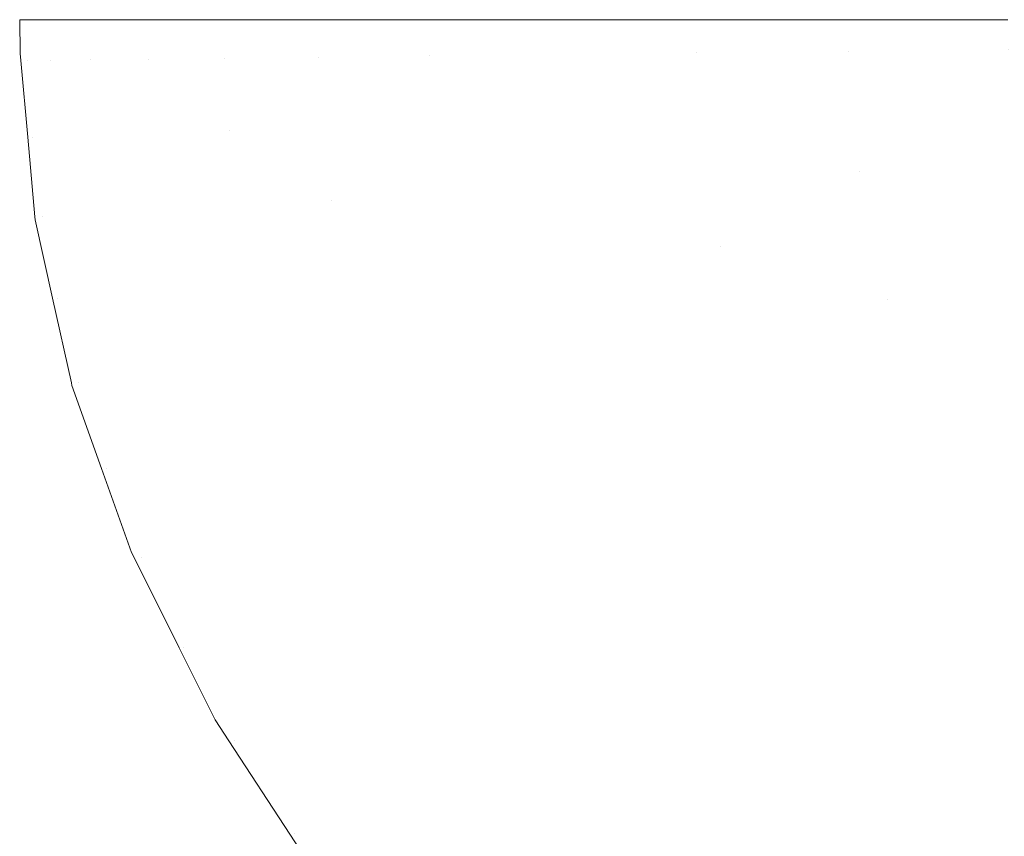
# Model space of a CAD drawing. Header units: centimetres. Extents: x -14.1 to 15.2, y 5.2 to 5.4.
# Tile 2 of 12: x -14.1022 to -14.0109, y 5.3244 to 5.4001. Entities that reach past the tile are written whole.
import ezdxf

# ---------------------------------------------------------------- set-up
doc = ezdxf.new("R2010")
doc.units = ezdxf.units.CM
doc.header["$LTSCALE"] = 2.54
doc.layers.add('Lucido design-1', color=7, linetype='Continuous')

# ---------------------------------------------------------------- blocks, each defined once
blk = doc.blocks.new('Gruppo-1')
at = {"color": 7, "linetype": 'Continuous', "lineweight": 9}
for points, invisible_edges in [([(-14.102152, 5.396957, -2680.816189), (-14.102193, 5.400089, -2680.816189), (-14.101308, 5.400089, -2680.807168)], 8), ([(-14.102152, 5.396957, -2716.916189), (-14.102193, 5.400089, -2716.916189), (-14.101308, 5.400089, -2716.907168)], 8), ([(-14.101308, 5.400089, -2680.807168), (-14.101447, 5.396311, -2680.807149), (-14.102152, 5.396957, -2680.816189)], 11), ([(-14.101308, 5.400089, -2716.907168), (-14.101447, 5.396311, -2716.907149), (-14.102152, 5.396957, -2716.916189)], 11), ([(-14.099301, 5.396336, -2680.797881), (-14.101447, 5.396311, -2680.807149), (-14.101048, 5.400089, -2680.80452)], 11), ([(-14.101447, 5.396311, -2680.807149), (-14.101308, 5.400089, -2680.807168), (-14.101048, 5.400089, -2680.80452)], 9), ([(-14.099301, 5.396336, -2716.897881), (-14.101447, 5.396311, -2716.907149), (-14.101048, 5.400089, -2716.90452)], 11), ([(-14.101447, 5.396311, -2716.907149), (-14.101308, 5.400089, -2716.907168), (-14.101048, 5.400089, -2716.90452)], 9), ([(-14.101048, 5.400089, -2680.80452), (-14.099081, 5.400089, -2680.797965), (-14.099301, 5.396336, -2680.797881)], 10), ([(-14.101048, 5.400089, -2716.90452), (-14.099081, 5.400089, -2716.897965), (-14.099301, 5.396336, -2716.897881)], 10), ([(-14.099301, 5.396336, -2680.797881), (-14.099081, 5.400089, -2680.797965), (-14.097491, 5.400089, -2680.792665)], 9), ([(-14.097491, 5.400089, -2680.792665), (-14.095586, 5.396377, -2680.788505), (-14.099301, 5.396336, -2680.797881)], 11), ([(-14.099301, 5.396336, -2716.897881), (-14.099081, 5.400089, -2716.897965), (-14.097491, 5.400089, -2716.892665)], 9), ([(-14.097491, 5.400089, -2716.892665), (-14.095586, 5.396377, -2716.888505), (-14.099301, 5.396336, -2716.897881)], 11), ([(-14.097491, 5.400089, -2680.792665), (-14.095411, 5.400089, -2680.788625), (-14.095586, 5.396377, -2680.788505)], 10), ([(-14.097491, 5.400089, -2716.892665), (-14.095411, 5.400089, -2716.888625), (-14.095586, 5.396377, -2716.888505)], 10), ([(-14.095586, 5.396377, -2680.788505), (-14.095411, 5.400089, -2680.788625), (-14.091524, 5.400089, -2680.781075)], 9), ([(-14.091524, 5.400089, -2680.781075), (-14.090224, 5.396438, -2680.779158), (-14.095586, 5.396377, -2680.788505)], 11), ([(-14.095586, 5.396377, -2716.888505), (-14.095411, 5.400089, -2716.888625), (-14.091524, 5.400089, -2716.881075)], 9), ([(-14.091524, 5.400089, -2716.881075), (-14.090224, 5.396438, -2716.879158), (-14.095586, 5.396377, -2716.888505)], 11), ([(-14.091524, 5.400089, -2680.781075), (-14.090216, 5.400089, -2680.779204), (-14.090224, 5.396438, -2680.779158)], 10), ([(-14.091524, 5.400089, -2716.881075), (-14.090216, 5.400089, -2716.879204), (-14.090224, 5.396438, -2716.879158)], 10), ([(-14.090224, 5.396438, -2680.779158), (-14.090216, 5.400089, -2680.779204), (-14.086809, 5.400089, -2680.774331)], 9), ([(-14.086809, 5.400089, -2680.774331), (-14.083185, 5.396518, -2680.76999), (-14.090224, 5.396438, -2680.779158)], 11), ([(-14.090224, 5.396438, -2716.879158), (-14.090216, 5.400089, -2716.879204), (-14.086809, 5.400089, -2716.874331)], 9), ([(-14.086809, 5.400089, -2716.874331), (-14.083185, 5.396518, -2716.86999), (-14.090224, 5.396438, -2716.879158)], 11), ([(-14.086809, 5.400089, -2680.774331), (-14.083046, 5.400089, -2680.770167), (-14.083185, 5.396518, -2680.76999)], 10), ([(-14.086809, 5.400089, -2716.874331), (-14.083046, 5.400089, -2716.870167), (-14.083185, 5.396518, -2716.86999)], 10), ([(-14.083185, 5.396518, -2680.76999), (-14.083046, 5.400089, -2680.770167), (-14.076833, 5.400089, -2680.763292)], 9), ([(-14.076833, 5.400089, -2680.763292), (-14.074488, 5.396616, -2680.76116), (-14.083185, 5.396518, -2680.76999)], 11), ([(-14.083185, 5.396518, -2716.86999), (-14.083046, 5.400089, -2716.870167), (-14.076833, 5.400089, -2716.863292)], 9), ([(-14.076833, 5.400089, -2716.863292), (-14.074488, 5.396616, -2716.86116), (-14.083185, 5.396518, -2716.86999)], 11), ([(-14.076833, 5.400089, -2680.763292), (-14.074433, 5.400089, -2680.761292), (-14.074488, 5.396616, -2680.76116)], 10), ([(-14.076833, 5.400089, -2716.863292), (-14.074433, 5.400089, -2716.861292), (-14.074488, 5.396616, -2716.86116)], 10), ([(-14.074488, 5.396616, -2680.76116), (-14.074433, 5.400089, -2680.761292), (-14.064309, 5.400089, -2680.752857)], 9), ([(-14.064309, 5.400089, -2680.752857), (-14.06421, 5.396732, -2680.752823), (-14.074488, 5.396616, -2680.76116)], 11), ([(-14.074488, 5.396616, -2716.86116), (-14.074433, 5.400089, -2716.861292), (-14.064309, 5.400089, -2716.852857)], 9), ([(-14.064309, 5.400089, -2716.852857), (-14.06421, 5.396732, -2716.852823), (-14.074488, 5.396616, -2716.86116)], 11), ([(-14.06421, 5.396732, -2680.752823), (-14.064309, 5.400089, -2680.752857), (-14.052424, 5.400089, -2680.745296)], 9), ([(-14.06421, 5.396732, -2716.852823), (-14.064309, 5.400089, -2716.852857), (-14.052424, 5.400089, -2716.845296)], 9), ([(-14.052424, 5.400089, -2680.745296), (-14.052479, 5.396865, -2680.745128), (-14.06421, 5.396732, -2680.752823)], 11), ([(-14.052424, 5.400089, -2716.845296), (-14.052479, 5.396865, -2716.845128), (-14.06421, 5.396732, -2716.852823)], 11), ([(-14.039476, 5.397011, -2680.738203), (-14.052479, 5.396865, -2680.745128), (-14.048796, 5.400089, -2680.742988)], 11), ([(-14.052479, 5.396865, -2680.745128), (-14.052424, 5.400089, -2680.745296), (-14.048796, 5.400089, -2680.742988)], 9), ([(-14.039476, 5.397011, -2716.838203), (-14.052479, 5.396865, -2716.845128), (-14.048796, 5.400089, -2716.842988)], 11), ([(-14.052479, 5.396865, -2716.845128), (-14.052424, 5.400089, -2716.845296), (-14.048796, 5.400089, -2716.842988)], 9), ([(-14.048796, 5.400089, -2680.742988), (-14.039409, 5.400089, -2680.738442), (-14.039476, 5.397011, -2680.738203)], 10), ([(-14.048796, 5.400089, -2716.842988), (-14.039409, 5.400089, -2716.838442), (-14.039476, 5.397011, -2716.838203)], 10), ([(-14.039476, 5.397011, -2680.738203), (-14.039409, 5.400089, -2680.738442), (-14.031152, 5.400089, -2680.734443)], 9), ([(-14.031152, 5.400089, -2680.734443), (-14.025421, 5.39717, -2680.732155), (-14.039476, 5.397011, -2680.738203)], 11), ([(-14.039476, 5.397011, -2716.838203), (-14.039409, 5.400089, -2716.838442), (-14.031152, 5.400089, -2716.834443)], 9), ([(-14.031152, 5.400089, -2716.834443), (-14.025421, 5.39717, -2716.832155), (-14.039476, 5.397011, -2716.838203)], 11), ([(-14.031152, 5.400089, -2680.734443), (-14.025393, 5.400089, -2680.732361), (-14.025421, 5.39717, -2680.732155)], 10), ([(-14.031152, 5.400089, -2716.834443), (-14.025393, 5.400089, -2716.832361), (-14.025421, 5.39717, -2716.832155)], 10), ([(-14.025421, 5.39717, -2680.732155), (-14.025393, 5.400089, -2680.732361), (-14.011318, 5.400089, -2680.727273)], 9), ([(-14.011318, 5.400089, -2680.727273), (-14.010564, 5.397338, -2680.727056), (-14.025421, 5.39717, -2680.732155)], 11), ([(-14.025421, 5.39717, -2716.832155), (-14.025393, 5.400089, -2716.832361), (-14.011318, 5.400089, -2716.827273)], 9), ([(-14.011318, 5.400089, -2716.827273), (-14.010564, 5.397338, -2716.827056), (-14.025421, 5.39717, -2716.832155)], 11), ([(-14.011318, 5.400089, -2680.727273), (-14.010599, 5.400089, -2680.727089), (-14.010564, 5.397338, -2680.727056)], 10), ([(-14.011318, 5.400089, -2716.827273), (-14.010599, 5.400089, -2716.827089), (-14.010564, 5.397338, -2716.827056)], 10), ([(-14.101447, 5.396311, -2680.807149), (-14.102093, 5.396307, -2680.816189), (-14.102152, 5.396957, -2680.816189)], 9), ([(-14.101447, 5.396311, -2716.907149), (-14.102093, 5.396307, -2716.916189), (-14.102152, 5.396957, -2716.916189)], 9), ([(-14.039476, 5.397011, -2680.738203), (-14.038387, 5.385242, -2680.738203), (-14.051338, 5.384533, -2680.745128), (-14.052479, 5.396865, -2680.745128)], 15), ([(-14.039476, 5.397011, -2716.838203), (-14.038387, 5.385242, -2716.838203), (-14.051338, 5.384533, -2716.845128), (-14.052479, 5.396865, -2716.845128)], 15), ([(-14.025421, 5.39717, -2680.732155), (-14.024388, 5.386008, -2680.732155), (-14.038387, 5.385242, -2680.738203), (-14.039476, 5.397011, -2680.738203)], 15), ([(-14.025421, 5.39717, -2716.832155), (-14.024388, 5.386008, -2716.832155), (-14.038387, 5.385242, -2716.838203), (-14.039476, 5.397011, -2716.838203)], 15), ([(-14.010564, 5.397338, -2680.727056), (-14.00959, 5.386818, -2680.727056), (-14.024388, 5.386008, -2680.732155), (-14.025421, 5.39717, -2680.732155)], 15), ([(-14.010564, 5.397338, -2716.827056), (-14.00959, 5.386818, -2716.827056), (-14.024388, 5.386008, -2716.832155), (-14.025421, 5.39717, -2716.832155)], 15), ([(-14.101446, 5.389204, -2680.816189), (-14.102093, 5.396307, -2680.816189), (-14.101447, 5.396311, -2680.807149)], 10), ([(-14.101446, 5.389204, -2716.916189), (-14.102093, 5.396307, -2716.916189), (-14.101447, 5.396311, -2716.907149)], 10), ([(-14.101009, 5.389204, -2680.807149), (-14.101447, 5.396311, -2680.807149), (-14.099301, 5.396336, -2680.797881), (-14.098867, 5.389274, -2680.797881)], 15), ([(-14.101009, 5.389204, -2716.907149), (-14.101447, 5.396311, -2716.907149), (-14.099301, 5.396336, -2716.897881), (-14.098867, 5.389274, -2716.897881)], 15), ([(-14.101447, 5.396311, -2680.807149), (-14.101009, 5.389204, -2680.807149), (-14.101446, 5.389204, -2680.816189)], 11), ([(-14.101447, 5.396311, -2716.907149), (-14.101009, 5.389204, -2716.907149), (-14.101446, 5.389204, -2716.916189)], 11), ([(-14.098867, 5.389274, -2680.797881), (-14.099301, 5.396336, -2680.797881), (-14.095586, 5.396377, -2680.788505), (-14.095156, 5.389395, -2680.788505)], 15), ([(-14.098867, 5.389274, -2716.897881), (-14.099301, 5.396336, -2716.897881), (-14.095586, 5.396377, -2716.888505), (-14.095156, 5.389395, -2716.888505)], 15), ([(-14.095156, 5.389395, -2680.788505), (-14.095586, 5.396377, -2680.788505), (-14.090224, 5.396438, -2680.779158), (-14.089801, 5.38957, -2680.779158)], 15), ([(-14.095156, 5.389395, -2716.888505), (-14.095586, 5.396377, -2716.888505), (-14.090224, 5.396438, -2716.879158), (-14.089801, 5.38957, -2716.879158)], 15), ([(-14.089801, 5.38957, -2680.779158), (-14.090224, 5.396438, -2680.779158), (-14.083185, 5.396518, -2680.76999), (-14.082771, 5.389799, -2680.76999)], 15), ([(-14.089801, 5.38957, -2716.879158), (-14.090224, 5.396438, -2716.879158), (-14.083185, 5.396518, -2716.86999), (-14.082771, 5.389799, -2716.86999)], 15), ([(-14.082771, 5.389799, -2680.76999), (-14.083185, 5.396518, -2680.76999), (-14.074488, 5.396616, -2680.76116)], 11), ([(-14.082771, 5.389799, -2716.86999), (-14.083185, 5.396518, -2716.86999), (-14.074488, 5.396616, -2716.86116)], 11), ([(-14.082771, 5.389799, -2680.76999), (-14.074488, 5.396616, -2680.76116), (-14.073259, 5.383333, -2680.76116)], 11), ([(-14.082771, 5.389799, -2716.86999), (-14.074488, 5.396616, -2716.86116), (-14.073259, 5.383333, -2716.86116)], 11), ([(-14.063022, 5.383893, -2680.752823), (-14.073259, 5.383333, -2680.76116), (-14.074488, 5.396616, -2680.76116), (-14.06421, 5.396732, -2680.752823)], 15), ([(-14.063022, 5.383893, -2716.852823), (-14.073259, 5.383333, -2716.86116), (-14.074488, 5.396616, -2716.86116), (-14.06421, 5.396732, -2716.852823)], 15), ([(-14.06421, 5.396732, -2680.752823), (-14.052479, 5.396865, -2680.745128), (-14.051338, 5.384533, -2680.745128), (-14.063022, 5.383893, -2680.752823)], 15), ([(-14.06421, 5.396732, -2716.852823), (-14.052479, 5.396865, -2716.845128), (-14.051338, 5.384533, -2716.845128), (-14.063022, 5.383893, -2716.852823)], 15), ([(-14.082771, 5.389799, -2680.76999), (-14.081921, 5.382859, -2680.76999), (-14.088932, 5.382475, -2680.779158), (-14.089801, 5.38957, -2680.779158)], 15), ([(-14.082771, 5.389799, -2716.86999), (-14.081921, 5.382859, -2716.86999), (-14.088932, 5.382475, -2716.879158), (-14.089801, 5.38957, -2716.879158)], 15), ([(-14.073259, 5.383333, -2680.76116), (-14.081921, 5.382859, -2680.76999), (-14.082771, 5.389799, -2680.76999)], 11), ([(-14.073259, 5.383333, -2716.86116), (-14.081921, 5.382859, -2716.86999), (-14.082771, 5.389799, -2716.86999)], 11), ([(-14.100775, 5.381828, -2680.816189), (-14.101446, 5.389204, -2680.816189), (-14.101009, 5.389204, -2680.807149)], 10), ([(-14.100775, 5.381828, -2716.916189), (-14.101446, 5.389204, -2716.916189), (-14.101009, 5.389204, -2716.907149)], 10), ([(-14.098867, 5.389274, -2680.797881), (-14.097973, 5.381981, -2680.797881), (-14.10011, 5.381864, -2680.807149), (-14.101009, 5.389204, -2680.807149)], 15), ([(-14.098867, 5.389274, -2716.897881), (-14.097973, 5.381981, -2716.897881), (-14.10011, 5.381864, -2716.907149), (-14.101009, 5.389204, -2716.907149)], 15), ([(-14.101009, 5.389204, -2680.807149), (-14.10011, 5.381864, -2680.807149), (-14.100775, 5.381828, -2680.816189)], 11), ([(-14.101009, 5.389204, -2716.907149), (-14.10011, 5.381864, -2716.907149), (-14.100775, 5.381828, -2716.916189)], 11), ([(-14.095156, 5.389395, -2680.788505), (-14.094272, 5.382183, -2680.788505), (-14.097973, 5.381981, -2680.797881), (-14.098867, 5.389274, -2680.797881)], 15), ([(-14.095156, 5.389395, -2716.888505), (-14.094272, 5.382183, -2716.888505), (-14.097973, 5.381981, -2716.897881), (-14.098867, 5.389274, -2716.897881)], 15), ([(-14.089801, 5.38957, -2680.779158), (-14.088932, 5.382475, -2680.779158), (-14.094272, 5.382183, -2680.788505), (-14.095156, 5.389395, -2680.788505)], 15), ([(-14.089801, 5.38957, -2716.879158), (-14.088932, 5.382475, -2716.879158), (-14.094272, 5.382183, -2716.888505), (-14.095156, 5.389395, -2716.888505)], 15), ([(-14.03724, 5.379075, -2680.738203), (-14.038387, 5.385242, -2680.738203), (-14.024388, 5.386008, -2680.732155)], 11), ([(-14.03724, 5.379075, -2716.838203), (-14.038387, 5.385242, -2716.838203), (-14.024388, 5.386008, -2716.832155)], 11), ([(-14.03724, 5.379075, -2680.738203), (-14.024388, 5.386008, -2680.732155), (-14.021783, 5.374139, -2680.732155)], 11), ([(-14.03724, 5.379075, -2716.838203), (-14.024388, 5.386008, -2716.832155), (-14.021783, 5.374139, -2716.832155)], 11), ([(-14.021783, 5.374139, -2680.732155), (-14.024388, 5.386008, -2680.732155), (-14.00959, 5.386818, -2680.727056), (-14.007135, 5.375631, -2680.727056)], 15), ([(-14.021783, 5.374139, -2716.832155), (-14.024388, 5.386008, -2716.832155), (-14.00959, 5.386818, -2716.827056), (-14.007135, 5.375631, -2716.827056)], 15), ([(-14.050137, 5.378072, -2680.745128), (-14.051338, 5.384533, -2680.745128), (-14.038387, 5.385242, -2680.738203), (-14.03724, 5.379075, -2680.738203)], 15), ([(-14.050137, 5.378072, -2716.845128), (-14.051338, 5.384533, -2716.845128), (-14.038387, 5.385242, -2716.838203), (-14.03724, 5.379075, -2716.838203)], 15), ([(-14.061771, 5.377167, -2680.752823), (-14.063022, 5.383893, -2680.752823), (-14.051338, 5.384533, -2680.745128), (-14.050137, 5.378072, -2680.745128)], 15), ([(-14.061771, 5.377167, -2716.852823), (-14.063022, 5.383893, -2716.852823), (-14.051338, 5.384533, -2716.845128), (-14.050137, 5.378072, -2716.845128)], 15), ([(-14.08059, 5.375703, -2680.76999), (-14.081921, 5.382859, -2680.76999), (-14.073259, 5.383333, -2680.76116), (-14.071965, 5.376374, -2680.76116)], 15), ([(-14.08059, 5.375703, -2716.86999), (-14.081921, 5.382859, -2716.86999), (-14.073259, 5.383333, -2716.86116), (-14.071965, 5.376374, -2716.86116)], 15), ([(-14.071965, 5.376374, -2680.76116), (-14.073259, 5.383333, -2680.76116), (-14.063022, 5.383893, -2680.752823), (-14.061771, 5.377167, -2680.752823)], 15), ([(-14.071965, 5.376374, -2716.86116), (-14.073259, 5.383333, -2716.86116), (-14.063022, 5.383893, -2716.852823), (-14.061771, 5.377167, -2716.852823)], 15), ([(-14.092889, 5.374746, -2680.788505), (-14.094272, 5.382183, -2680.788505), (-14.088932, 5.382475, -2680.779158), (-14.087571, 5.37516, -2680.779158)], 15), ([(-14.092889, 5.374746, -2716.888505), (-14.094272, 5.382183, -2716.888505), (-14.088932, 5.382475, -2716.879158), (-14.087571, 5.37516, -2716.879158)], 15), ([(-14.087571, 5.37516, -2680.779158), (-14.088932, 5.382475, -2680.779158), (-14.081921, 5.382859, -2680.76999), (-14.08059, 5.375703, -2680.76999)], 15), ([(-14.087571, 5.37516, -2716.879158), (-14.088932, 5.382475, -2716.879158), (-14.081921, 5.382859, -2716.86999), (-14.08059, 5.375703, -2716.86999)], 15), ([(-14.10075, 5.381553, -2680.816189), (-14.100775, 5.381828, -2680.816189), (-14.10011, 5.381864, -2680.807149)], 10), ([(-14.10075, 5.381553, -2716.916189), (-14.100775, 5.381828, -2716.916189), (-14.10011, 5.381864, -2716.907149)], 10), ([(-14.10075, 5.381553, -2680.816189), (-14.10011, 5.381864, -2680.807149), (-14.098702, 5.374294, -2680.807149)], 11), ([(-14.10075, 5.381553, -2716.916189), (-14.10011, 5.381864, -2716.907149), (-14.098702, 5.374294, -2716.907149)], 11), ([(-14.098702, 5.374294, -2680.807149), (-14.099141, 5.374294, -2680.816189), (-14.10075, 5.381553, -2680.816189)], 9), ([(-14.098702, 5.374294, -2716.907149), (-14.099141, 5.374294, -2716.916189), (-14.10075, 5.381553, -2716.916189)], 9), ([(-14.098702, 5.374294, -2680.807149), (-14.10011, 5.381864, -2680.807149), (-14.097973, 5.381981, -2680.797881), (-14.096574, 5.374459, -2680.797881)], 15), ([(-14.098702, 5.374294, -2716.907149), (-14.10011, 5.381864, -2716.907149), (-14.097973, 5.381981, -2716.897881), (-14.096574, 5.374459, -2716.897881)], 15), ([(-14.096574, 5.374459, -2680.797881), (-14.097973, 5.381981, -2680.797881), (-14.094272, 5.382183, -2680.788505), (-14.092889, 5.374746, -2680.788505)], 15), ([(-14.096574, 5.374459, -2716.897881), (-14.097973, 5.381981, -2716.897881), (-14.094272, 5.382183, -2716.888505), (-14.092889, 5.374746, -2716.888505)], 15), ([(-14.03724, 5.379075, -2680.738203), (-14.03564, 5.372727, -2680.738203), (-14.04846, 5.37142, -2680.745128), (-14.050137, 5.378072, -2680.745128)], 15), ([(-14.03724, 5.379075, -2716.838203), (-14.03564, 5.372727, -2716.838203), (-14.04846, 5.37142, -2716.845128), (-14.050137, 5.378072, -2716.845128)], 15), ([(-14.021783, 5.374139, -2680.732155), (-14.03564, 5.372727, -2680.738203), (-14.03724, 5.379075, -2680.738203)], 11), ([(-14.021783, 5.374139, -2716.832155), (-14.03564, 5.372727, -2716.838203), (-14.03724, 5.379075, -2716.838203)], 11), ([(-14.050137, 5.378072, -2680.745128), (-14.04846, 5.37142, -2680.745128), (-14.060025, 5.370242, -2680.752823), (-14.061771, 5.377167, -2680.752823)], 15), ([(-14.050137, 5.378072, -2716.845128), (-14.04846, 5.37142, -2716.845128), (-14.060025, 5.370242, -2716.852823), (-14.061771, 5.377167, -2716.852823)], 15), ([(-14.061771, 5.377167, -2680.752823), (-14.060025, 5.370242, -2680.752823), (-14.070159, 5.369209, -2680.76116), (-14.071965, 5.376374, -2680.76116)], 15), ([(-14.061771, 5.377167, -2716.852823), (-14.060025, 5.370242, -2716.852823), (-14.070159, 5.369209, -2716.86116), (-14.071965, 5.376374, -2716.86116)], 15), ([(-14.071965, 5.376374, -2680.76116), (-14.070159, 5.369209, -2680.76116), (-14.078733, 5.368336, -2680.76999), (-14.08059, 5.375703, -2680.76999)], 15), ([(-14.071965, 5.376374, -2716.86116), (-14.070159, 5.369209, -2716.86116), (-14.078733, 5.368336, -2716.86999), (-14.08059, 5.375703, -2716.86999)], 15), ([(-14.087571, 5.37516, -2680.779158), (-14.085673, 5.367628, -2680.779158), (-14.090959, 5.36709, -2680.788505), (-14.092889, 5.374746, -2680.788505)], 15), ([(-14.087571, 5.37516, -2716.879158), (-14.085673, 5.367628, -2716.879158), (-14.090959, 5.36709, -2716.888505), (-14.092889, 5.374746, -2716.888505)], 15), ([(-14.08059, 5.375703, -2680.76999), (-14.078733, 5.368336, -2680.76999), (-14.085673, 5.367628, -2680.779158), (-14.087571, 5.37516, -2680.779158)], 15), ([(-14.08059, 5.375703, -2716.86999), (-14.078733, 5.368336, -2716.86999), (-14.085673, 5.367628, -2716.879158), (-14.087571, 5.37516, -2716.879158)], 15), ([(-14.019795, 5.367953, -2680.732155), (-14.021783, 5.374139, -2680.732155), (-14.007135, 5.375631, -2680.727056), (-14.005261, 5.369801, -2680.727056)], 15), ([(-14.019795, 5.367953, -2716.832155), (-14.021783, 5.374139, -2716.832155), (-14.007135, 5.375631, -2716.827056), (-14.005261, 5.369801, -2716.827056)], 15), ([(-14.097399, 5.366435, -2680.816189), (-14.099141, 5.374294, -2680.816189), (-14.098702, 5.374294, -2680.807149)], 10), ([(-14.097399, 5.366435, -2716.916189), (-14.099141, 5.374294, -2716.916189), (-14.098702, 5.374294, -2716.907149)], 10), ([(-14.096574, 5.374459, -2680.797881), (-14.094623, 5.366717, -2680.797881), (-14.096738, 5.366501, -2680.807149), (-14.098702, 5.374294, -2680.807149)], 15), ([(-14.096574, 5.374459, -2716.897881), (-14.094623, 5.366717, -2716.897881), (-14.096738, 5.366501, -2716.907149), (-14.098702, 5.374294, -2716.907149)], 15), ([(-14.098702, 5.374294, -2680.807149), (-14.096738, 5.366501, -2680.807149), (-14.097399, 5.366435, -2680.816189)], 11), ([(-14.098702, 5.374294, -2716.907149), (-14.096738, 5.366501, -2716.907149), (-14.097399, 5.366435, -2716.916189)], 11), ([(-14.092889, 5.374746, -2680.788505), (-14.090959, 5.36709, -2680.788505), (-14.094623, 5.366717, -2680.797881), (-14.096574, 5.374459, -2680.797881)], 15), ([(-14.092889, 5.374746, -2716.888505), (-14.090959, 5.36709, -2716.888505), (-14.094623, 5.366717, -2716.897881), (-14.096574, 5.374459, -2716.897881)], 15), ([(-14.033544, 5.366204, -2680.738203), (-14.03564, 5.372727, -2680.738203), (-14.021783, 5.374139, -2680.732155), (-14.019795, 5.367953, -2680.732155)], 15), ([(-14.033544, 5.366204, -2716.838203), (-14.03564, 5.372727, -2716.838203), (-14.021783, 5.374139, -2716.832155), (-14.019795, 5.367953, -2716.832155)], 15), ([(-14.046264, 5.364587, -2680.745128), (-14.04846, 5.37142, -2680.745128), (-14.03564, 5.372727, -2680.738203), (-14.033544, 5.366204, -2680.738203)], 15), ([(-14.046264, 5.364587, -2716.845128), (-14.04846, 5.37142, -2716.845128), (-14.03564, 5.372727, -2716.838203), (-14.033544, 5.366204, -2716.838203)], 15), ([(-14.057739, 5.363127, -2680.752823), (-14.060025, 5.370242, -2680.752823), (-14.04846, 5.37142, -2680.745128), (-14.046264, 5.364587, -2680.745128)], 15), ([(-14.057739, 5.363127, -2716.852823), (-14.060025, 5.370242, -2716.852823), (-14.04846, 5.37142, -2716.845128), (-14.046264, 5.364587, -2716.845128)], 15), ([(-14.067794, 5.361849, -2680.76116), (-14.070159, 5.369209, -2680.76116), (-14.060025, 5.370242, -2680.752823), (-14.057739, 5.363127, -2680.752823)], 15), ([(-14.067794, 5.361849, -2716.86116), (-14.070159, 5.369209, -2716.86116), (-14.060025, 5.370242, -2716.852823), (-14.057739, 5.363127, -2716.852823)], 15), ([(-14.005261, 5.369801, -2680.727056), (-14.002906, 5.363826, -2680.727056), (-14.017296, 5.361613, -2680.732155), (-14.019795, 5.367953, -2680.732155)], 15), ([(-14.005261, 5.369801, -2716.827056), (-14.002906, 5.363826, -2716.827056), (-14.017296, 5.361613, -2716.832155), (-14.019795, 5.367953, -2716.832155)], 15), ([(-14.076301, 5.360767, -2680.76999), (-14.078733, 5.368336, -2680.76999), (-14.070159, 5.369209, -2680.76116), (-14.067794, 5.361849, -2680.76116)], 15), ([(-14.076301, 5.360767, -2716.86999), (-14.078733, 5.368336, -2716.86999), (-14.070159, 5.369209, -2716.86116), (-14.067794, 5.361849, -2716.86116)], 15), ([(-14.083186, 5.359891, -2680.779158), (-14.085673, 5.367628, -2680.779158), (-14.078733, 5.368336, -2680.76999), (-14.076301, 5.360767, -2680.76999)], 15), ([(-14.083186, 5.359891, -2716.879158), (-14.085673, 5.367628, -2716.879158), (-14.078733, 5.368336, -2716.86999), (-14.076301, 5.360767, -2716.86999)], 15), ([(-14.019795, 5.367953, -2680.732155), (-14.017296, 5.361613, -2680.732155), (-14.030909, 5.359519, -2680.738203), (-14.033544, 5.366204, -2680.738203)], 15), ([(-14.019795, 5.367953, -2716.832155), (-14.017296, 5.361613, -2716.832155), (-14.030909, 5.359519, -2716.838203), (-14.033544, 5.366204, -2716.838203)], 15), ([(-14.092066, 5.358762, -2680.797881), (-14.094623, 5.366717, -2680.797881), (-14.090959, 5.36709, -2680.788505), (-14.088431, 5.359224, -2680.788505)], 15), ([(-14.092066, 5.358762, -2716.897881), (-14.094623, 5.366717, -2716.897881), (-14.090959, 5.36709, -2716.888505), (-14.088431, 5.359224, -2716.888505)], 15), ([(-14.088431, 5.359224, -2680.788505), (-14.090959, 5.36709, -2680.788505), (-14.085673, 5.367628, -2680.779158), (-14.083186, 5.359891, -2680.779158)], 15), ([(-14.088431, 5.359224, -2716.888505), (-14.090959, 5.36709, -2716.888505), (-14.085673, 5.367628, -2716.879158), (-14.083186, 5.359891, -2716.879158)], 15), ([(-14.097345, 5.366192, -2680.816189), (-14.097399, 5.366435, -2680.816189), (-14.096738, 5.366501, -2680.807149)], 10), ([(-14.097345, 5.366192, -2716.916189), (-14.097399, 5.366435, -2716.916189), (-14.096738, 5.366501, -2716.907149)], 10), ([(-14.094598, 5.358494, -2680.816189), (-14.097345, 5.366192, -2680.816189), (-14.096738, 5.366501, -2680.807149)], 10), ([(-14.094598, 5.358494, -2716.916189), (-14.097345, 5.366192, -2716.916189), (-14.096738, 5.366501, -2716.907149)], 10), ([(-14.094165, 5.358495, -2680.807149), (-14.096738, 5.366501, -2680.807149), (-14.094623, 5.366717, -2680.797881), (-14.092066, 5.358762, -2680.797881)], 15), ([(-14.094165, 5.358495, -2716.907149), (-14.096738, 5.366501, -2716.907149), (-14.094623, 5.366717, -2716.897881), (-14.092066, 5.358762, -2716.897881)], 15), ([(-14.096738, 5.366501, -2680.807149), (-14.094165, 5.358495, -2680.807149), (-14.094598, 5.358494, -2680.816189)], 11), ([(-14.096738, 5.366501, -2716.907149), (-14.094165, 5.358495, -2716.907149), (-14.094598, 5.358494, -2716.916189)], 11), ([(-14.033544, 5.366204, -2680.738203), (-14.030909, 5.359519, -2680.738203), (-14.043503, 5.357582, -2680.745128), (-14.046264, 5.364587, -2680.745128)], 15), ([(-14.033544, 5.366204, -2716.838203), (-14.030909, 5.359519, -2716.838203), (-14.043503, 5.357582, -2716.845128), (-14.046264, 5.364587, -2716.845128)], 15), ([(-14.046264, 5.364587, -2680.745128), (-14.043503, 5.357582, -2680.745128), (-14.054865, 5.355835, -2680.752823), (-14.057739, 5.363127, -2680.752823)], 15), ([(-14.046264, 5.364587, -2716.845128), (-14.043503, 5.357582, -2716.845128), (-14.054865, 5.355835, -2716.852823), (-14.057739, 5.363127, -2716.852823)], 15), ([(-14.014243, 5.35513, -2680.732155), (-14.017296, 5.361613, -2680.732155), (-14.002906, 5.363826, -2680.727056), (-14.000029, 5.357716, -2680.727056)], 15), ([(-14.014243, 5.35513, -2716.832155), (-14.017296, 5.361613, -2716.832155), (-14.002906, 5.363826, -2716.827056), (-14.000029, 5.357716, -2716.827056)], 15), ([(-14.057739, 5.363127, -2680.752823), (-14.054865, 5.355835, -2680.752823), (-14.06482, 5.354304, -2680.76116), (-14.067794, 5.361849, -2680.76116)], 15), ([(-14.057739, 5.363127, -2716.852823), (-14.054865, 5.355835, -2716.852823), (-14.06482, 5.354304, -2716.86116), (-14.067794, 5.361849, -2716.86116)], 15), ([(-14.067794, 5.361849, -2680.76116), (-14.06482, 5.354304, -2680.76116), (-14.073243, 5.353009, -2680.76999), (-14.076301, 5.360767, -2680.76999)], 15), ([(-14.067794, 5.361849, -2716.86116), (-14.06482, 5.354304, -2716.86116), (-14.073243, 5.353009, -2716.86999), (-14.076301, 5.360767, -2716.86999)], 15), ([(-14.02769, 5.352684, -2680.738203), (-14.030909, 5.359519, -2680.738203), (-14.017296, 5.361613, -2680.732155), (-14.014243, 5.35513, -2680.732155)], 15), ([(-14.02769, 5.352684, -2716.838203), (-14.030909, 5.359519, -2716.838203), (-14.017296, 5.361613, -2716.832155), (-14.014243, 5.35513, -2716.832155)], 15), ([(-14.076301, 5.360767, -2680.76999), (-14.073243, 5.353009, -2680.76999), (-14.08006, 5.35196, -2680.779158), (-14.083186, 5.359891, -2680.779158)], 15), ([(-14.076301, 5.360767, -2716.86999), (-14.073243, 5.353009, -2716.86999), (-14.08006, 5.35196, -2716.879158), (-14.083186, 5.359891, -2716.879158)], 15), ([(-14.083186, 5.359891, -2680.779158), (-14.08006, 5.35196, -2680.779158), (-14.085254, 5.351161, -2680.788505), (-14.088431, 5.359224, -2680.788505)], 15), ([(-14.083186, 5.359891, -2716.879158), (-14.08006, 5.35196, -2716.879158), (-14.085254, 5.351161, -2716.888505), (-14.088431, 5.359224, -2716.888505)], 15), ([(-14.092066, 5.358762, -2680.797881), (-14.088852, 5.350608, -2680.797881), (-14.09093, 5.350288, -2680.807149), (-14.094165, 5.358495, -2680.807149)], 15), ([(-14.092066, 5.358762, -2716.897881), (-14.088852, 5.350608, -2716.897881), (-14.09093, 5.350288, -2716.907149), (-14.094165, 5.358495, -2716.907149)], 15), ([(-14.088431, 5.359224, -2680.788505), (-14.085254, 5.351161, -2680.788505), (-14.088852, 5.350608, -2680.797881), (-14.092066, 5.358762, -2680.797881)], 15), ([(-14.088431, 5.359224, -2716.888505), (-14.085254, 5.351161, -2716.888505), (-14.088852, 5.350608, -2716.897881), (-14.092066, 5.358762, -2716.897881)], 15), ([(-14.04013, 5.35042, -2680.745128), (-14.043503, 5.357582, -2680.745128), (-14.030909, 5.359519, -2680.738203), (-14.02769, 5.352684, -2680.738203)], 15), ([(-14.04013, 5.35042, -2716.845128), (-14.043503, 5.357582, -2716.845128), (-14.030909, 5.359519, -2716.838203), (-14.02769, 5.352684, -2716.838203)], 15), ([(-14.091827, 5.350728, -2680.816189), (-14.094598, 5.358494, -2680.816189), (-14.094165, 5.358495, -2680.807149)], 10), ([(-14.091827, 5.350728, -2716.916189), (-14.094598, 5.358494, -2716.916189), (-14.094165, 5.358495, -2716.907149)], 10), ([(-14.094165, 5.358495, -2680.807149), (-14.09093, 5.350288, -2680.807149), (-14.091827, 5.350728, -2680.816189)], 11), ([(-14.094165, 5.358495, -2716.907149), (-14.09093, 5.350288, -2716.907149), (-14.091827, 5.350728, -2716.916189)], 11), ([(-14.000029, 5.357716, -2680.727056), (-13.996588, 5.351487, -2680.727056), (-14.010593, 5.348521, -2680.732155), (-14.014243, 5.35513, -2680.732155)], 15), ([(-14.000029, 5.357716, -2716.827056), (-13.996588, 5.351487, -2716.827056), (-14.010593, 5.348521, -2716.832155), (-14.014243, 5.35513, -2716.832155)], 15), ([(-14.051353, 5.348379, -2680.752823), (-14.054865, 5.355835, -2680.752823), (-14.043503, 5.357582, -2680.745128), (-14.04013, 5.35042, -2680.745128)], 15), ([(-14.051353, 5.348379, -2716.852823), (-14.054865, 5.355835, -2716.852823), (-14.043503, 5.357582, -2716.845128), (-14.04013, 5.35042, -2716.845128)], 15), ([(-14.061187, 5.34659, -2680.76116), (-14.06482, 5.354304, -2680.76116), (-14.054865, 5.355835, -2680.752823), (-14.051353, 5.348379, -2680.752823)], 15), ([(-14.061187, 5.34659, -2716.86116), (-14.06482, 5.354304, -2716.86116), (-14.054865, 5.355835, -2716.852823), (-14.051353, 5.348379, -2716.852823)], 15), ([(-14.014243, 5.35513, -2680.732155), (-14.010593, 5.348521, -2680.732155), (-14.023841, 5.345715, -2680.738203), (-14.02769, 5.352684, -2680.738203)], 15), ([(-14.014243, 5.35513, -2716.832155), (-14.010593, 5.348521, -2716.832155), (-14.023841, 5.345715, -2716.838203), (-14.02769, 5.352684, -2716.838203)], 15), ([(-14.069507, 5.345076, -2680.76999), (-14.073243, 5.353009, -2680.76999), (-14.06482, 5.354304, -2680.76116), (-14.061187, 5.34659, -2680.76116)], 15), ([(-14.069507, 5.345076, -2716.86999), (-14.073243, 5.353009, -2716.86999), (-14.06482, 5.354304, -2716.86116), (-14.061187, 5.34659, -2716.86116)], 15), ([(-14.076242, 5.343851, -2680.779158), (-14.08006, 5.35196, -2680.779158), (-14.073243, 5.353009, -2680.76999), (-14.069507, 5.345076, -2680.76999)], 15), ([(-14.076242, 5.343851, -2716.879158), (-14.08006, 5.35196, -2716.879158), (-14.073243, 5.353009, -2716.86999), (-14.069507, 5.345076, -2716.86999)], 15), ([(-14.02769, 5.352684, -2680.738203), (-14.023841, 5.345715, -2680.738203), (-14.036098, 5.343119, -2680.745128), (-14.04013, 5.35042, -2680.745128)], 15), ([(-14.02769, 5.352684, -2716.838203), (-14.023841, 5.345715, -2716.838203), (-14.036098, 5.343119, -2716.845128), (-14.04013, 5.35042, -2716.845128)], 15), ([(-14.081371, 5.342918, -2680.788505), (-14.085254, 5.351161, -2680.788505), (-14.08006, 5.35196, -2680.779158), (-14.076242, 5.343851, -2680.779158)], 15), ([(-14.081371, 5.342918, -2716.888505), (-14.085254, 5.351161, -2716.888505), (-14.08006, 5.35196, -2716.879158), (-14.076242, 5.343851, -2716.879158)], 15), ([(-14.09093, 5.350288, -2680.807149), (-14.091564, 5.350202, -2680.816189), (-14.091827, 5.350728, -2680.816189)], 9), ([(-14.09093, 5.350288, -2716.907149), (-14.091564, 5.350202, -2716.916189), (-14.091827, 5.350728, -2716.916189)], 9), ([(-14.086979, 5.341898, -2680.807149), (-14.09093, 5.350288, -2680.807149), (-14.088852, 5.350608, -2680.797881), (-14.084926, 5.342271, -2680.797881)], 15), ([(-14.086979, 5.341898, -2716.907149), (-14.09093, 5.350288, -2716.907149), (-14.088852, 5.350608, -2716.897881), (-14.084926, 5.342271, -2716.897881)], 15), ([(-14.084926, 5.342271, -2680.797881), (-14.088852, 5.350608, -2680.797881), (-14.085254, 5.351161, -2680.788505), (-14.081371, 5.342918, -2680.788505)], 15), ([(-14.084926, 5.342271, -2716.897881), (-14.088852, 5.350608, -2716.897881), (-14.085254, 5.351161, -2716.888505), (-14.081371, 5.342918, -2716.888505)], 15), ([(-14.04013, 5.35042, -2680.745128), (-14.036098, 5.343119, -2680.745128), (-14.047155, 5.340777, -2680.752823), (-14.051353, 5.348379, -2680.752823)], 15), ([(-14.04013, 5.35042, -2716.845128), (-14.036098, 5.343119, -2716.845128), (-14.047155, 5.340777, -2716.852823), (-14.051353, 5.348379, -2716.852823)], 15), ([(-14.087411, 5.34189, -2680.816189), (-14.091564, 5.350202, -2680.816189), (-14.09093, 5.350288, -2680.807149)], 10), ([(-14.087411, 5.34189, -2716.916189), (-14.091564, 5.350202, -2716.916189), (-14.09093, 5.350288, -2716.907149)], 10), ([(-14.09093, 5.350288, -2680.807149), (-14.086979, 5.341898, -2680.807149), (-14.087411, 5.34189, -2680.816189)], 11), ([(-14.09093, 5.350288, -2716.907149), (-14.086979, 5.341898, -2716.907149), (-14.087411, 5.34189, -2716.916189)], 11), ([(-14.051353, 5.348379, -2680.752823), (-14.047155, 5.340777, -2680.752823), (-14.056844, 5.338725, -2680.76116), (-14.061187, 5.34659, -2680.76116)], 15), ([(-14.051353, 5.348379, -2716.852823), (-14.047155, 5.340777, -2716.852823), (-14.056844, 5.338725, -2716.86116), (-14.061187, 5.34659, -2716.86116)], 15), ([(-14.019317, 5.338633, -2680.738203), (-14.023841, 5.345715, -2680.738203), (-14.010593, 5.348521, -2680.732155), (-14.006303, 5.341804, -2680.732155)], 15), ([(-14.019317, 5.338633, -2716.838203), (-14.023841, 5.345715, -2716.838203), (-14.010593, 5.348521, -2716.832155), (-14.006303, 5.341804, -2716.832155)], 15), ([(-14.061187, 5.34659, -2680.76116), (-14.056844, 5.338725, -2680.76116), (-14.065041, 5.336989, -2680.76999), (-14.069507, 5.345076, -2680.76999)], 15), ([(-14.061187, 5.34659, -2716.86116), (-14.056844, 5.338725, -2716.86116), (-14.065041, 5.336989, -2716.86999), (-14.069507, 5.345076, -2716.86999)], 15), ([(-14.069507, 5.345076, -2680.76999), (-14.065041, 5.336989, -2680.76999), (-14.071676, 5.335584, -2680.779158), (-14.076242, 5.343851, -2680.779158)], 15), ([(-14.069507, 5.345076, -2716.86999), (-14.065041, 5.336989, -2716.86999), (-14.071676, 5.335584, -2716.879158), (-14.076242, 5.343851, -2716.879158)], 15), ([(-14.031358, 5.335699, -2680.745128), (-14.036098, 5.343119, -2680.745128), (-14.023841, 5.345715, -2680.738203), (-14.019317, 5.338633, -2680.738203)], 15), ([(-14.031358, 5.335699, -2716.845128), (-14.036098, 5.343119, -2716.845128), (-14.023841, 5.345715, -2716.838203), (-14.019317, 5.338633, -2716.838203)], 15), ([(-14.076242, 5.343851, -2680.779158), (-14.071676, 5.335584, -2680.779158), (-14.07673, 5.334514, -2680.788505), (-14.081371, 5.342918, -2680.788505)], 15), ([(-14.076242, 5.343851, -2716.879158), (-14.071676, 5.335584, -2716.879158), (-14.07673, 5.334514, -2716.888505), (-14.081371, 5.342918, -2716.888505)], 15), ([(-14.04222, 5.333052, -2680.752823), (-14.047155, 5.340777, -2680.752823), (-14.036098, 5.343119, -2680.745128), (-14.031358, 5.335699, -2680.745128)], 15), ([(-14.04222, 5.333052, -2716.852823), (-14.047155, 5.340777, -2716.852823), (-14.036098, 5.343119, -2716.845128), (-14.031358, 5.335699, -2716.845128)], 15), ([(-14.084926, 5.342271, -2680.797881), (-14.080232, 5.333772, -2680.797881), (-14.082254, 5.333343, -2680.807149), (-14.086979, 5.341898, -2680.807149)], 15), ([(-14.084926, 5.342271, -2716.897881), (-14.080232, 5.333772, -2716.897881), (-14.082254, 5.333343, -2716.907149), (-14.086979, 5.341898, -2716.907149)], 15), ([(-14.081371, 5.342918, -2680.788505), (-14.07673, 5.334514, -2680.788505), (-14.080232, 5.333772, -2680.797881), (-14.084926, 5.342271, -2680.797881)], 15), ([(-14.081371, 5.342918, -2716.888505), (-14.07673, 5.334514, -2716.888505), (-14.080232, 5.333772, -2716.897881), (-14.084926, 5.342271, -2716.897881)], 15), ([(-14.084075, 5.335215, -2680.816189), (-14.087411, 5.34189, -2680.816189), (-14.086979, 5.341898, -2680.807149)], 10), ([(-14.084075, 5.335215, -2716.916189), (-14.087411, 5.34189, -2716.916189), (-14.086979, 5.341898, -2716.907149)], 10), ([(-14.086979, 5.341898, -2680.807149), (-14.082254, 5.333343, -2680.807149), (-14.084075, 5.335215, -2680.816189)], 11), ([(-14.086979, 5.341898, -2716.907149), (-14.082254, 5.333343, -2716.907149), (-14.084075, 5.335215, -2716.916189)], 11), ([(-14.006303, 5.341804, -2680.732155), (-14.001328, 5.335004, -2680.732155), (-14.014072, 5.331463, -2680.738203), (-14.019317, 5.338633, -2680.738203)], 15), ([(-14.006303, 5.341804, -2716.832155), (-14.001328, 5.335004, -2716.832155), (-14.014072, 5.331463, -2716.838203), (-14.019317, 5.338633, -2716.838203)], 15), ([(-14.051738, 5.330733, -2680.76116), (-14.056844, 5.338725, -2680.76116), (-14.047155, 5.340777, -2680.752823), (-14.04222, 5.333052, -2680.752823)], 15), ([(-14.051738, 5.330733, -2716.86116), (-14.056844, 5.338725, -2716.86116), (-14.047155, 5.340777, -2716.852823), (-14.04222, 5.333052, -2716.852823)], 15), ([(-14.059791, 5.328771, -2680.76999), (-14.065041, 5.336989, -2680.76999), (-14.056844, 5.338725, -2680.76116), (-14.051738, 5.330733, -2680.76116)], 15), ([(-14.059791, 5.328771, -2716.86999), (-14.065041, 5.336989, -2716.86999), (-14.056844, 5.338725, -2716.86116), (-14.051738, 5.330733, -2716.86116)], 15), ([(-14.019317, 5.338633, -2680.738203), (-14.014072, 5.331463, -2680.738203), (-14.025862, 5.328187, -2680.745128), (-14.031358, 5.335699, -2680.745128)], 15), ([(-14.019317, 5.338633, -2716.838203), (-14.014072, 5.331463, -2716.838203), (-14.025862, 5.328187, -2716.845128), (-14.031358, 5.335699, -2716.845128)], 15), ([(-14.066309, 5.327183, -2680.779158), (-14.071676, 5.335584, -2680.779158), (-14.065041, 5.336989, -2680.76999), (-14.059791, 5.328771, -2680.76999)], 15), ([(-14.066309, 5.327183, -2716.879158), (-14.071676, 5.335584, -2716.879158), (-14.065041, 5.336989, -2716.86999), (-14.059791, 5.328771, -2716.86999)], 15), ([(-14.082254, 5.333343, -2680.807149), (-14.082804, 5.33327, -2680.816189), (-14.084075, 5.335215, -2680.816189)], 9), ([(-14.082254, 5.333343, -2716.907149), (-14.082804, 5.33327, -2716.916189), (-14.084075, 5.335215, -2716.916189)], 9), ([(-14.071274, 5.325973, -2680.788505), (-14.07673, 5.334514, -2680.788505), (-14.071676, 5.335584, -2680.779158), (-14.066309, 5.327183, -2680.779158)], 15), ([(-14.071274, 5.325973, -2716.888505), (-14.07673, 5.334514, -2716.888505), (-14.071676, 5.335584, -2716.879158), (-14.066309, 5.327183, -2716.879158)], 15), ([(-14.031358, 5.335699, -2680.745128), (-14.025862, 5.328187, -2680.745128), (-14.036499, 5.325231, -2680.752823), (-14.04222, 5.333052, -2680.752823)], 15), ([(-14.031358, 5.335699, -2716.845128), (-14.025862, 5.328187, -2716.845128), (-14.036499, 5.325231, -2716.852823), (-14.04222, 5.333052, -2716.852823)], 15), ([(-14.008062, 5.324232, -2680.738203), (-14.014072, 5.331463, -2680.738203), (-14.001328, 5.335004, -2680.732155), (-13.995628, 5.328147, -2680.732155)], 15), ([(-14.008062, 5.324232, -2716.838203), (-14.014072, 5.331463, -2716.838203), (-14.001328, 5.335004, -2716.832155), (-13.995628, 5.328147, -2716.832155)], 15), ([(-14.074714, 5.325135, -2680.797881), (-14.080232, 5.333772, -2680.797881), (-14.07673, 5.334514, -2680.788505), (-14.071274, 5.325973, -2680.788505)], 15), ([(-14.074714, 5.325135, -2716.897881), (-14.080232, 5.333772, -2716.897881), (-14.07673, 5.334514, -2716.888505), (-14.071274, 5.325973, -2716.888505)], 15), ([(-14.07715, 5.324618, -2680.816189), (-14.082804, 5.33327, -2680.816189), (-14.082254, 5.333343, -2680.807149)], 10), ([(-14.07715, 5.324618, -2716.916189), (-14.082804, 5.33327, -2716.916189), (-14.082254, 5.333343, -2716.907149)], 10), ([(-14.076701, 5.32465, -2680.807149), (-14.082254, 5.333343, -2680.807149), (-14.080232, 5.333772, -2680.797881), (-14.074714, 5.325135, -2680.797881)], 15), ([(-14.076701, 5.32465, -2716.907149), (-14.082254, 5.333343, -2716.907149), (-14.080232, 5.333772, -2716.897881), (-14.074714, 5.325135, -2716.897881)], 15), ([(-14.082254, 5.333343, -2680.807149), (-14.076701, 5.32465, -2680.807149), (-14.07715, 5.324618, -2680.816189)], 11), ([(-14.082254, 5.333343, -2716.907149), (-14.076701, 5.32465, -2716.907149), (-14.07715, 5.324618, -2716.916189)], 11), ([(-14.04222, 5.333052, -2680.752823), (-14.036499, 5.325231, -2680.752823), (-14.045818, 5.322641, -2680.76116), (-14.051738, 5.330733, -2680.76116)], 15), ([(-14.04222, 5.333052, -2716.852823), (-14.036499, 5.325231, -2716.852823), (-14.045818, 5.322641, -2716.86116), (-14.051738, 5.330733, -2716.86116)], 15), ([(-14.019565, 5.320611, -2680.745128), (-14.025862, 5.328187, -2680.745128), (-14.014072, 5.331463, -2680.738203), (-14.008062, 5.324232, -2680.738203)], 15), ([(-14.019565, 5.320611, -2716.845128), (-14.025862, 5.328187, -2716.845128), (-14.014072, 5.331463, -2716.838203), (-14.008062, 5.324232, -2716.838203)], 15), ([(-14.051738, 5.330733, -2680.76116), (-14.045818, 5.322641, -2680.76116), (-14.053704, 5.32045, -2680.76999), (-14.059791, 5.328771, -2680.76999)], 15), ([(-14.051738, 5.330733, -2716.86116), (-14.045818, 5.322641, -2716.86116), (-14.053704, 5.32045, -2716.86999), (-14.059791, 5.328771, -2716.86999)], 15), ([(-14.059791, 5.328771, -2680.76999), (-14.053704, 5.32045, -2680.76999), (-14.060086, 5.318676, -2680.779158), (-14.066309, 5.327183, -2680.779158)], 15), ([(-14.059791, 5.328771, -2716.86999), (-14.053704, 5.32045, -2716.86999), (-14.060086, 5.318676, -2716.879158), (-14.066309, 5.327183, -2716.879158)], 15), ([(-14.029943, 5.317344, -2680.752823), (-14.036499, 5.325231, -2680.752823), (-14.025862, 5.328187, -2680.745128), (-14.019565, 5.320611, -2680.745128)], 15), ([(-14.029943, 5.317344, -2716.852823), (-14.036499, 5.325231, -2716.852823), (-14.025862, 5.328187, -2716.845128), (-14.019565, 5.320611, -2716.845128)], 15), ([(-14.066309, 5.327183, -2680.779158), (-14.060086, 5.318676, -2680.779158), (-14.064948, 5.317325, -2680.788505), (-14.071274, 5.325973, -2680.788505)], 15), ([(-14.066309, 5.327183, -2716.879158), (-14.060086, 5.318676, -2716.879158), (-14.064948, 5.317325, -2716.888505), (-14.071274, 5.325973, -2716.888505)], 15), ([(-14.071274, 5.325973, -2680.788505), (-14.064948, 5.317325, -2680.788505), (-14.068317, 5.316389, -2680.797881), (-14.074714, 5.325135, -2680.797881)], 15), ([(-14.071274, 5.325973, -2716.888505), (-14.064948, 5.317325, -2716.888505), (-14.068317, 5.316389, -2716.897881), (-14.074714, 5.325135, -2716.897881)], 15), ([(-14.074714, 5.325135, -2680.797881), (-14.068317, 5.316389, -2680.797881), (-14.070262, 5.315849, -2680.807149), (-14.076701, 5.32465, -2680.807149)], 15), ([(-14.074714, 5.325135, -2716.897881), (-14.068317, 5.316389, -2716.897881), (-14.070262, 5.315849, -2716.907149), (-14.076701, 5.32465, -2716.907149)], 15), ([(-14.039036, 5.314481, -2680.76116), (-14.045818, 5.322641, -2680.76116), (-14.036499, 5.325231, -2680.752823), (-14.029943, 5.317344, -2680.752823)], 15), ([(-14.039036, 5.314481, -2716.86116), (-14.045818, 5.322641, -2716.86116), (-14.036499, 5.325231, -2716.852823), (-14.029943, 5.317344, -2716.852823)], 15), ([(-14.073959, 5.319735, -2680.816189), (-14.07715, 5.324618, -2680.816189), (-14.076701, 5.32465, -2680.807149)], 10), ([(-14.073959, 5.319735, -2716.916189), (-14.07715, 5.324618, -2716.916189), (-14.076701, 5.32465, -2716.907149)], 10), ([(-14.076701, 5.32465, -2680.807149), (-14.070262, 5.315849, -2680.807149), (-14.073959, 5.319735, -2680.816189)], 11), ([(-14.076701, 5.32465, -2716.907149), (-14.070262, 5.315849, -2716.907149), (-14.073959, 5.319735, -2716.916189)], 11)]:
    blk.add_3dface(points, dxfattribs=dict(at, invisible_edges=invisible_edges))

msp = doc.modelspace()

# ---------------------------------------------------------------- block references
at = {"layer": 'Lucido design-1', "color": 7}
msp.add_blockref('Gruppo-1', (0, 0), dxfattribs=at)

doc.saveas('drawing.dxf')
